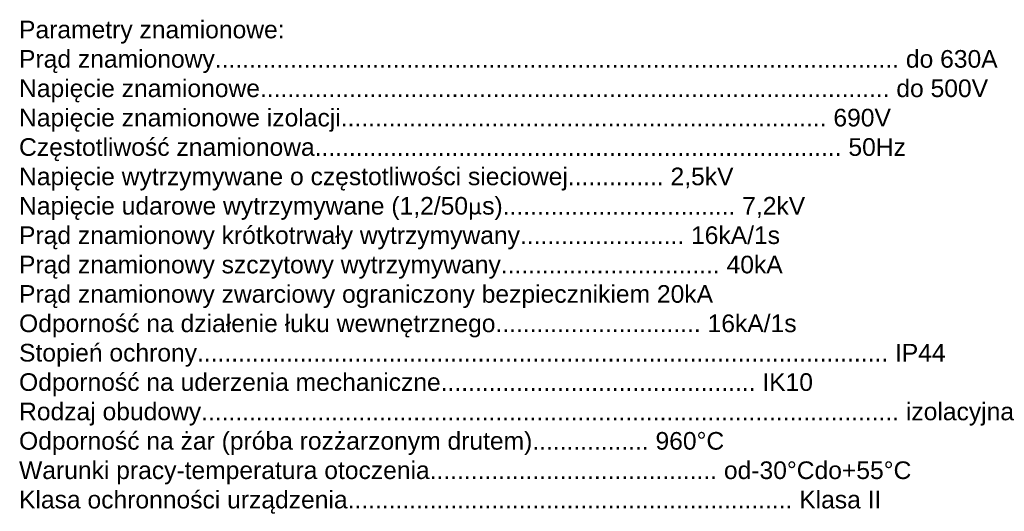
# Model space of a CAD drawing. Header units: millimetres. Extents: x -4580 to -1163, y 355 to 3010.
# Tile 1 of 30: x -4580 to -2737, y 355 to 1275. Entities that reach past the tile are written whole.
import ezdxf

# ---------------------------------------------------------------- set-up
doc = ezdxf.new("R2010")
doc.units = ezdxf.units.MM
doc.styles.get("Standard").update_dxf_attribs({"font": 'arial.ttf'})

msp = doc.modelspace()

# ---------------------------------------------------------------- texts
at = {"lineweight": 0, "insert": (-4581.3, 1273.2), "char_height": 33, "width": 2086.22, "attachment_point": 1}
msp.add_mtext('Parametry znamionowe:\\PPrąd znamionowy.................................................................................................... do 630A\\PNapięcie znamionowe............................................................................................ do 500V\\PNapięcie znamionowe izolacji....................................................................... 690V\\PCzęstotliwość znamionowa............................................................................. 50Hz\\PNapięcie wytrzymywane o częstotliwości sieciowej.............. 2,5kV\\PNapięcie udarowe wytrzymywane (1,2/50{\\fISOCPEUR|b0|i0|c0|p34;μ}s).................................. 7,2kV\\PPrąd znamionowy krótkotrwały wytrzymywany........................ 16kA/1s\\PPrąd znamionowy szczytowy wytrzymywany................................ 40kA\\PPrąd znamionowy zwarciowy ograniczony bezpiecznikiem 20kA\\POdporność na działenie łuku wewnętrznego.............................. 16kA/1s\\PStopień ochrony..................................................................................................... IP44\\POdporność na uderzenia mechaniczne.............................................. IK10\\PRodzaj obudowy...................................................................................................... izolacyjna\\POdporność na żar (próba rozżarzonym drutem)................. 960%%DC\\PWarunki pracy-temperatura otoczenia.......................................... od-30%%DCdo+55%%DC\\PKlasa ochronności urządzenia................................................................. Klasa II', dxfattribs=at)

doc.saveas('drawing.dxf')
